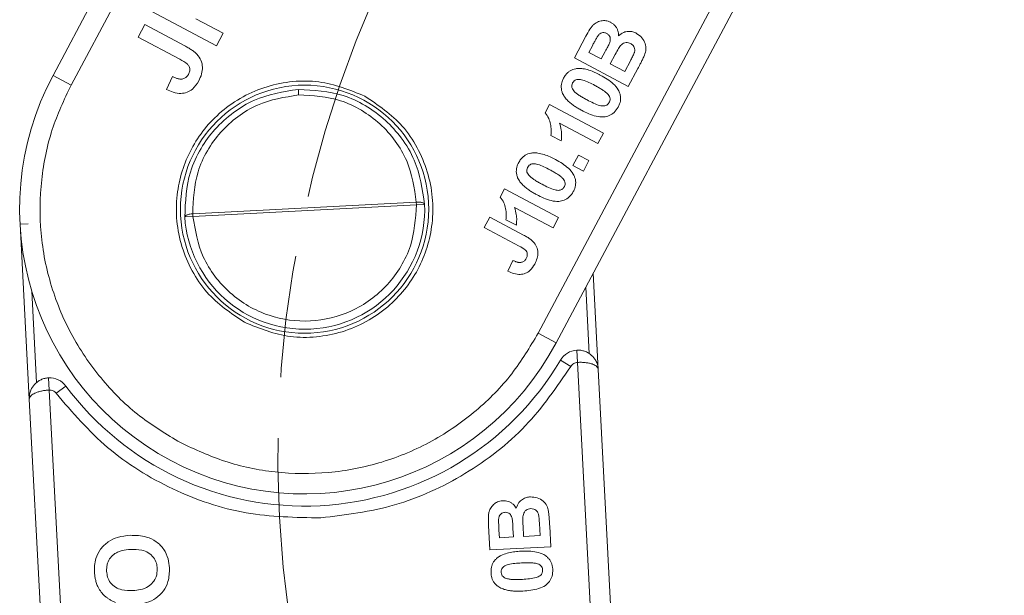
# Model space of a CAD drawing. Header units: millimetres. Extents: x 2698 to 3057, y -367 to -114.
# Tile 8 of 63: x 2795 to 2819, y -240 to -226. Entities that reach past the tile are written whole.
import ezdxf

# ---------------------------------------------------------------- set-up
doc = ezdxf.new("R2010")
doc.units = ezdxf.units.MM
doc.linetypes.add('ACAD_ISO08W100', pattern=[36, 24, -3, 6, -3])
doc.linetypes.add('CENTER', pattern=[0.6, 0.375, -0.075, 0.075, -0.075])
doc.layers.add('中心线', color=1, linetype='CENTER', lineweight=25)
doc.styles.get("Standard").update_dxf_attribs({"font": '仿宋_GB2312.ttf', "width": 0.8})
doc.dimstyles.new('ISO-10', dxfattribs={"dimtxt": 4, "dimasz": 2.5, "dimexe": 2, "dimexo": 0.625, "dimgap": 1.5, "dimtad": 1, "dimtoh": 1, "dimdsep": 46, "dimtxsty": 'Standard', "dimcen": 2.5, "dimadec": 0, "dimazin": 0, "dimtfac": 1, "dimtmove": 0, "dimatfit": 3, "dimfxl": 0, "dimarcsym": 0})

msp = doc.modelspace()

# ---------------------------------------------------------------- linework, layer by layer
at = {"color": 7, "linetype": 'Continuous', "lineweight": 15}
for p, q in [((2800.571, -217.567), (2795.553, -227.005)), ((2795.995, -227.239), (2801.107, -217.625)), ((2812.585, -223.729), (2807.473, -233.342)), ((2807.915, -233.577), (2812.933, -224.14)), ((2799.568, -226.271), (2797.978, -225.426)), ((2799.058, -225.608), (2799.73, -225.966)), ((2797.642, -226.058), (2797.805, -225.752)), ((2797.805, -225.752), (2798.807, -226.285)), ((2798.671, -226.605), (2797.642, -226.058)), ((2799.73, -225.966), (2799.568, -226.271)), ((2808.362, -226.572), (2808.646, -226.038)), ((2808.718, -226.434), (2808.804, -226.273)), ((2809.122, -226.412), (2809.024, -226.597)), ((2809.686, -227.276), (2808.362, -226.572)), ((2809.024, -226.597), (2808.718, -226.434)), ((2809.244, -226.714), (2809.365, -226.487)), ((2809.739, -226.644), (2809.601, -226.904)), ((2809.601, -226.904), (2809.244, -226.714)), ((2809.686, -227.276), (2809.925, -226.828)), ((2795.995, -227.239), (2795.553, -227.005)), ((2798.343, -227.345), (2798.485, -227.029)), ((2801.587, -227.481), (2801.58, -227.345)), ((2807.753, -227.718), (2807.644, -227.922)), ((2807.753, -227.718), (2809.077, -228.422)), ((2808.942, -228.677), (2807.999, -228.175)), ((2808.04, -228.611), (2807.785, -228.476)), ((2809.077, -228.422), (2808.942, -228.677)), ((2808.328, -229.216), (2808.463, -228.962)), ((2808.463, -228.962), (2808.718, -229.097)), ((2808.583, -229.352), (2808.328, -229.216)), ((2808.718, -229.097), (2808.583, -229.352)), ((2806.649, -229.794), (2806.54, -229.998)), ((2806.649, -229.794), (2807.973, -230.498)), ((2804.478, -230.116), (2798.986, -230.404)), ((2804.482, -230.18), (2798.99, -230.468)), ((2804.478, -230.116), (2804.482, -230.18)), ((2804.682, -230.172), (2804.482, -230.18)), ((2807.838, -230.752), (2806.895, -230.251)), ((2798.99, -230.468), (2798.79, -230.481)), ((2798.99, -230.468), (2798.986, -230.404)), ((2806.146, -230.74), (2806.281, -230.485)), ((2806.281, -230.485), (2807.116, -230.929)), ((2807.973, -230.498), (2807.838, -230.752)), ((2794.744, -230.657), (2794.943, -230.647)), ((2794.744, -230.657), (2794.969, -234.963)), ((2807.003, -231.196), (2806.146, -230.74)), ((2806.936, -230.687), (2806.681, -230.551)), ((2806.729, -231.813), (2806.848, -231.549)), ((2808.95, -234.23), (2808.826, -231.863)), ((2808.644, -232.206), (2808.729, -233.841)), ((2795.148, -234.553), (2795.03, -232.306)), ((2807.915, -233.577), (2807.473, -233.342)), ((2808.425, -233.757), (2808.44, -234.057)), ((2808.02, -234.002), (2808.278, -234.155)), ((2808.44, -234.057), (2809.01, -244.93)), ((2809.509, -244.904), (2808.95, -234.23)), ((2795.458, -234.737), (2795.442, -234.437)), ((2795.87, -234.639), (2795.629, -234.818)), ((2796.028, -245.611), (2795.458, -234.737)), ((2794.969, -234.963), (2795.529, -245.637)), ((2807.503, -238.021), (2807.518, -238.315)), ((2806.285, -238.669), (2806.253, -238.065)), ((2806.519, -238.368), (2806.51, -238.185)), ((2806.854, -238.141), (2806.865, -238.349)), ((2807.115, -238.336), (2807.101, -238.08)), ((2807.783, -238.59), (2807.756, -238.083)), ((2806.865, -238.349), (2806.519, -238.368)), ((2807.518, -238.315), (2807.115, -238.336)), ((2807.783, -238.59), (2806.285, -238.669))]:
    msp.add_line(p, q, dxfattribs=at)
msp.add_circle((2801.734, -230.291), 3.05, dxfattribs=at)
for centre, radius, start, end in [((2801.734, -230.291), 7, 152, 332), ((2801.734, -230.291), 2.95, 183.6871, 2.3129), ((2808.451, -234.256), 0.5, 93, 149.4427), ((2801.734, -230.291), 7.3, 216.5573, 329.4427), ((2795.469, -234.937), 0.5, 36.5573, 93)]:
    msp.add_arc(centre, radius, start, end, dxfattribs=at)
for points, knots in [([(2808.646, -226.038), (2808.678, -225.98), (2808.722, -225.898), (2808.79, -225.798), (2808.857, -225.729), (2808.955, -225.672), (2809.074, -225.649), (2809.178, -225.66), (2809.233, -225.686), (2809.255, -225.696)], [0, 0, 0, 0, 0.25234, 0.353042, 0.455868, 0.613158, 0.77046, 0.909852, 1, 1, 1, 1]), ([(2809.255, -225.696), (2809.275, -225.708), (2809.316, -225.732), (2809.365, -225.782), (2809.405, -225.839), (2809.432, -225.9), (2809.447, -225.964), (2809.447, -226.007), (2809.447, -226.028)], [0, 0, 0, 0, 0.172399, 0.3502072, 0.5158996, 0.6875344, 0.8409736, 1, 1, 1, 1]), ([(2809.447, -226.028), (2809.487, -225.996), (2809.558, -225.938), (2809.687, -225.913), (2809.797, -225.925), (2809.861, -225.955), (2809.889, -225.968)], [0, 0, 0, 0, 0.3189961, 0.5614747, 0.8036484, 1, 1, 1, 1]), ([(2808.804, -226.273), (2808.812, -226.258), (2808.827, -226.229), (2808.857, -226.174), (2808.885, -226.121), (2808.914, -226.072), (2808.929, -226.047), (2808.936, -226.035)], [0, 0, 0, 0, 0.1836, 0.367206, 0.683485, 0.841708, 1, 1, 1, 1]), ([(2808.936, -226.035), (2808.952, -226.014), (2808.979, -225.98), (2809.033, -225.953), (2809.082, -225.946), (2809.125, -225.955), (2809.148, -225.966), (2809.158, -225.971)], [0, 0, 0, 0, 0.303614, 0.497825, 0.692545, 0.875004, 1, 1, 1, 1]), ([(2809.158, -225.971), (2809.178, -225.985), (2809.213, -226.008), (2809.24, -226.061), (2809.248, -226.113), (2809.241, -226.163), (2809.23, -226.193), (2809.226, -226.206)], [0, 0, 0, 0, 0.268432, 0.453803, 0.638696, 0.851003, 1, 1, 1, 1]), ([(2809.889, -225.968), (2809.936, -226.001), (2810.029, -226.065), (2810.11, -226.21), (2810.131, -226.364), (2810.101, -226.456), (2810.086, -226.502)], [0, 0, 0, 0, 0.273543, 0.538525, 0.771893, 1, 1, 1, 1]), ([(2798.807, -226.285), (2798.836, -226.301), (2798.88, -226.325), (2798.937, -226.36), (2798.985, -226.391), (2799.038, -226.43), (2799.073, -226.463), (2799.09, -226.48)], [0, 0, 0, 0, 0.289318, 0.433974, 0.578818, 0.788596, 1, 1, 1, 1]), ([(2809.226, -226.206), (2809.219, -226.221), (2809.205, -226.252), (2809.18, -226.301), (2809.152, -226.355), (2809.132, -226.393), (2809.122, -226.412)], [0, 0, 0, 0, 0.216455, 0.433233, 0.716605, 1, 1, 1, 1]), ([(2809.365, -226.487), (2809.392, -226.438), (2809.438, -226.355), (2809.501, -226.256), (2809.568, -226.207), (2809.629, -226.189), (2809.69, -226.193), (2809.725, -226.209), (2809.742, -226.217)], [0, 0, 0, 0, 0.320671, 0.537349, 0.660051, 0.783678, 0.893223, 1, 1, 1, 1]), ([(2809.742, -226.217), (2809.766, -226.232), (2809.805, -226.257), (2809.837, -226.315), (2809.848, -226.372), (2809.842, -226.416), (2809.835, -226.441), (2809.834, -226.447)], [0, 0, 0, 0, 0.301028, 0.508382, 0.71537, 0.936658, 1, 1, 1, 1]), ([(2798.88, -226.975), (2798.893, -226.948), (2798.914, -226.902), (2798.918, -226.833), (2798.9, -226.774), (2798.822, -226.687), (2798.737, -226.641), (2798.671, -226.605)], [0, 0, 0, 0, 0.18477, 0.299721, 0.415218, 0.548197, 1, 1, 1, 1]), ([(2799.09, -226.48), (2799.127, -226.528), (2799.199, -226.622), (2799.234, -226.798), (2799.21, -226.974), (2799.16, -227.08), (2799.134, -227.136)], [0, 0, 0, 0, 0.252615, 0.502607, 0.739519, 1, 1, 1, 1]), ([(2809.834, -226.447), (2809.827, -226.463), (2809.814, -226.497), (2809.79, -226.546), (2809.765, -226.595), (2809.748, -226.628), (2809.739, -226.644)], [0, 0, 0, 0, 0.248437, 0.498224, 0.749082, 1, 1, 1, 1]), ([(2810.086, -226.502), (2810.08, -226.517), (2810.066, -226.548), (2810.037, -226.608), (2810.003, -226.677), (2809.963, -226.755), (2809.937, -226.803), (2809.925, -226.828)], [0, 0, 0, 0, 0.137451, 0.275017, 0.549913, 0.774954, 1, 1, 1, 1]), ([(2808.098, -227.068), (2808.106, -227.054), (2808.122, -227.025), (2808.156, -226.978), (2808.2, -226.93), (2808.259, -226.887), (2808.324, -226.855), (2808.371, -226.843), (2808.395, -226.838)], [0, 0, 0, 0, 0.128333, 0.257433, 0.440518, 0.629161, 0.811609, 1, 1, 1, 1]), ([(2808.395, -226.838), (2808.424, -226.834), (2808.481, -226.826), (2808.591, -226.836), (2808.722, -226.868), (2808.843, -226.915), (2808.935, -226.959), (2808.978, -226.981), (2808.999, -226.992)], [0, 0, 0, 0, 0.135635, 0.274835, 0.519526, 0.769892, 0.884878, 1, 1, 1, 1]), ([(2799.134, -227.136), (2799.087, -227.209), (2799.014, -227.326), (2798.849, -227.423), (2798.684, -227.454), (2798.508, -227.424), (2798.397, -227.371), (2798.343, -227.345)], [0, 0, 0, 0, 0.2756226, 0.4386582, 0.6018594, 0.8082554, 1, 1, 1, 1]), ([(2798.485, -227.029), (2798.498, -227.035), (2798.523, -227.046), (2798.56, -227.062), (2798.596, -227.074), (2798.631, -227.085), (2798.667, -227.092), (2798.692, -227.092), (2798.705, -227.092)], [0, 0, 0, 0, 0.180506, 0.361241, 0.518043, 0.675328, 0.83608, 1, 1, 1, 1]), ([(2803.213, -227.51), (2802.843, -227.361), (2802.273, -227.132), (2801.44, -227.133), (2800.807, -227.258), (2800.21, -227.508), (2799.53, -227.978), (2798.885, -228.776), (2798.584, -229.757), (2798.574, -230.584), (2798.701, -231.218), (2798.952, -231.813), (2799.416, -232.504), (2799.925, -232.849), (2800.255, -233.072)], [0, 0, 0, 0, 0.119721, 0.184834, 0.25, 0.315112, 0.380279, 0.5, 0.619721, 0.684834, 0.75, 0.815112, 0.880279, 1, 1, 1, 1]), ([(2798.705, -227.092), (2798.719, -227.091), (2798.746, -227.088), (2798.785, -227.074), (2798.819, -227.052), (2798.845, -227.027), (2798.865, -227), (2798.875, -226.984), (2798.88, -226.975)], [0, 0, 0, 0, 0.186791, 0.379199, 0.55517, 0.738578, 0.868367, 1, 1, 1, 1]), ([(2808.072, -227.442), (2808.063, -227.418), (2808.045, -227.369), (2808.037, -227.292), (2808.043, -227.218), (2808.059, -227.157), (2808.078, -227.107), (2808.091, -227.081), (2808.098, -227.068)], [0, 0, 0, 0, 0.198788, 0.404189, 0.586557, 0.774505, 0.886891, 1, 1, 1, 1]), ([(2808.319, -227.186), (2808.331, -227.168), (2808.352, -227.136), (2808.399, -227.107), (2808.472, -227.094), (2808.583, -227.113), (2808.719, -227.172), (2808.816, -227.222), (2808.864, -227.247)], [0, 0, 0, 0, 0.104756, 0.185457, 0.266418, 0.46589, 0.731119, 1, 1, 1, 1]), ([(2808.999, -226.992), (2809.058, -227.025), (2809.17, -227.088), (2809.322, -227.205), (2809.421, -227.315), (2809.457, -227.39), (2809.465, -227.408)], [0, 0, 0, 0, 0.315332, 0.60954, 0.905311, 1, 1, 1, 1]), ([(2798.682, -236.03), (2798.342, -235.825), (2797.642, -235.404), (2796.742, -234.516), (2795.995, -233.439), (2795.474, -232.205), (2795.215, -230.89), (2795.233, -229.58), (2795.482, -228.341), (2795.827, -227.599), (2795.995, -227.239)], [0, 0, 0, 0, 0.116516, 0.2400113, 0.3686408, 0.5, 0.6313592, 0.7599887, 0.883484, 1, 1, 1, 1]), ([(2798.79, -230.481), (2798.806, -230.106), (2798.83, -229.518), (2799.164, -228.805), (2799.522, -228.307), (2799.967, -227.905), (2800.636, -227.497), (2801.208, -227.405), (2801.58, -227.345)], [0, 0, 0, 0, 0.244558, 0.383693, 0.507736, 0.640415, 0.766061, 1, 1, 1, 1]), ([(2801.58, -227.345), (2801.956, -227.366), (2802.534, -227.397), (2803.242, -227.733), (2803.726, -228.087), (2804.135, -228.544), (2804.541, -229.219), (2804.627, -229.801), (2804.682, -230.172)], [0, 0, 0, 0, 0.233939, 0.359576, 0.492264, 0.616298, 0.755442, 1, 1, 1, 1]), ([(2808.369, -227.405), (2808.355, -227.39), (2808.326, -227.36), (2808.298, -227.304), (2808.296, -227.246), (2808.308, -227.207), (2808.317, -227.189), (2808.319, -227.186)], [0, 0, 0, 0, 0.25457, 0.512358, 0.744117, 0.959931, 1, 1, 1, 1]), ([(2808.864, -227.247), (2808.893, -227.263), (2808.937, -227.287), (2808.995, -227.32), (2809.046, -227.352), (2809.106, -227.391), (2809.148, -227.427), (2809.168, -227.445)], [0, 0, 0, 0, 0.274633, 0.411949, 0.549338, 0.773806, 1, 1, 1, 1]), ([(2798.986, -230.404), (2799.001, -230.054), (2799.024, -229.517), (2799.328, -228.85), (2799.659, -228.388), (2800.079, -228.005), (2800.703, -227.624), (2801.24, -227.537), (2801.587, -227.481)], [0, 0, 0, 0, 0.24529, 0.377665, 0.50884, 0.638465, 0.766844, 1, 1, 1, 1]), ([(2800.255, -233.072), (2800.625, -233.221), (2801.195, -233.45), (2802.028, -233.449), (2802.661, -233.324), (2803.258, -233.074), (2803.938, -232.604), (2804.583, -231.806), (2804.884, -230.825), (2804.894, -229.998), (2804.767, -229.363), (2804.516, -228.769), (2804.052, -228.078), (2803.543, -227.733), (2803.213, -227.51)], [0, 0, 0, 0, 0.119721, 0.184834, 0.25, 0.315112, 0.380279, 0.5, 0.619721, 0.684834, 0.75, 0.815112, 0.880279, 1, 1, 1, 1]), ([(2801.587, -227.481), (2801.937, -227.5), (2802.481, -227.53), (2803.141, -227.844), (2803.598, -228.182), (2803.976, -228.606), (2804.349, -229.238), (2804.427, -229.77), (2804.478, -230.116)], [0, 0, 0, 0, 0.233156, 0.361419, 0.49116, 0.622216, 0.75471, 1, 1, 1, 1]), ([(2808.536, -227.857), (2808.507, -227.841), (2808.448, -227.809), (2808.363, -227.754), (2808.279, -227.694), (2808.199, -227.623), (2808.124, -227.542), (2808.09, -227.475), (2808.072, -227.442)], [0, 0, 0, 0, 0.157873, 0.316094, 0.480864, 0.646911, 0.820617, 1, 1, 1, 1]), ([(2808.674, -227.604), (2808.645, -227.588), (2808.601, -227.564), (2808.543, -227.53), (2808.492, -227.498), (2808.431, -227.459), (2808.39, -227.423), (2808.369, -227.405)], [0, 0, 0, 0, 0.273739, 0.410607, 0.547546, 0.772914, 1, 1, 1, 1]), ([(2809.219, -227.664), (2809.206, -227.683), (2809.185, -227.714), (2809.138, -227.744), (2809.072, -227.755), (2808.966, -227.741), (2808.828, -227.683), (2808.726, -227.63), (2808.674, -227.604)], [0, 0, 0, 0, 0.107873, 0.187625, 0.267851, 0.429991, 0.712205, 1, 1, 1, 1]), ([(2809.168, -227.445), (2809.182, -227.46), (2809.211, -227.49), (2809.239, -227.545), (2809.241, -227.604), (2809.229, -227.642), (2809.22, -227.661), (2809.219, -227.664)], [0, 0, 0, 0, 0.254136, 0.511473, 0.743296, 0.955163, 1, 1, 1, 1]), ([(2809.465, -227.408), (2809.474, -227.432), (2809.493, -227.481), (2809.501, -227.557), (2809.495, -227.632), (2809.478, -227.693), (2809.459, -227.743), (2809.446, -227.769), (2809.439, -227.782)], [0, 0, 0, 0, 0.198198, 0.402912, 0.587132, 0.777233, 0.888271, 1, 1, 1, 1]), ([(2809.439, -227.782), (2809.409, -227.829), (2809.352, -227.916), (2809.221, -227.996), (2809.069, -228.034), (2808.894, -228.009), (2808.712, -227.946), (2808.595, -227.887), (2808.536, -227.857)], [0, 0, 0, 0, 0.163542, 0.300556, 0.437178, 0.616694, 0.806563, 1, 1, 1, 1]), ([(2807.785, -228.476), (2807.789, -228.43), (2807.797, -228.338), (2807.777, -228.197), (2807.74, -228.049), (2807.677, -227.965), (2807.644, -227.922)], [0, 0, 0, 0, 0.2319907, 0.4706078, 0.7255239, 1, 1, 1, 1]), ([(2807.999, -228.175), (2808.014, -228.231), (2808.042, -228.33), (2808.052, -228.478), (2808.044, -228.566), (2808.04, -228.611)], [0, 0, 0, 0, 0.394361, 0.694301, 1, 1, 1, 1]), ([(2806.994, -229.144), (2807.002, -229.13), (2807.019, -229.1), (2807.052, -229.054), (2807.097, -229.006), (2807.155, -228.963), (2807.221, -228.93), (2807.268, -228.919), (2807.291, -228.913)], [0, 0, 0, 0, 0.128333, 0.257433, 0.440518, 0.629161, 0.811609, 1, 1, 1, 1]), ([(2807.291, -228.913), (2807.32, -228.91), (2807.378, -228.902), (2807.488, -228.912), (2807.619, -228.944), (2807.739, -228.991), (2807.831, -229.034), (2807.874, -229.057), (2807.896, -229.068)], [0, 0, 0, 0, 0.135635, 0.274835, 0.519526, 0.769892, 0.884878, 1, 1, 1, 1]), ([(2807.896, -229.068), (2807.954, -229.101), (2808.066, -229.164), (2808.218, -229.281), (2808.317, -229.391), (2808.353, -229.466), (2808.362, -229.484)], [0, 0, 0, 0, 0.315332, 0.60954, 0.905311, 1, 1, 1, 1]), ([(2806.968, -229.518), (2806.959, -229.493), (2806.941, -229.444), (2806.933, -229.368), (2806.939, -229.294), (2806.955, -229.233), (2806.975, -229.183), (2806.988, -229.157), (2806.994, -229.144)], [0, 0, 0, 0, 0.198788, 0.404189, 0.586557, 0.774505, 0.886891, 1, 1, 1, 1]), ([(2807.265, -229.48), (2807.251, -229.465), (2807.222, -229.435), (2807.194, -229.38), (2807.192, -229.321), (2807.205, -229.283), (2807.214, -229.264), (2807.215, -229.261)], [0, 0, 0, 0, 0.2545705, 0.512358, 0.744117, 0.9599312, 1, 1, 1, 1]), ([(2807.215, -229.261), (2807.227, -229.244), (2807.248, -229.212), (2807.295, -229.183), (2807.368, -229.169), (2807.479, -229.189), (2807.616, -229.248), (2807.712, -229.298), (2807.76, -229.323)], [0, 0, 0, 0, 0.104756, 0.185457, 0.266418, 0.46589, 0.731119, 1, 1, 1, 1]), ([(2807.76, -229.323), (2807.789, -229.339), (2807.833, -229.362), (2807.891, -229.396), (2807.943, -229.428), (2808.003, -229.467), (2808.044, -229.503), (2808.065, -229.521)], [0, 0, 0, 0, 0.274633, 0.411949, 0.549338, 0.773806, 1, 1, 1, 1]), ([(2807.433, -229.933), (2807.403, -229.917), (2807.345, -229.884), (2807.259, -229.83), (2807.175, -229.77), (2807.095, -229.699), (2807.021, -229.618), (2806.986, -229.551), (2806.968, -229.518)], [0, 0, 0, 0, 0.157873, 0.316094, 0.480864, 0.646911, 0.820617, 1, 1, 1, 1]), ([(2807.571, -229.679), (2807.541, -229.663), (2807.497, -229.639), (2807.44, -229.606), (2807.388, -229.574), (2807.328, -229.535), (2807.286, -229.499), (2807.265, -229.48)], [0, 0, 0, 0, 0.273739, 0.410607, 0.547546, 0.772914, 1, 1, 1, 1]), ([(2808.065, -229.521), (2808.079, -229.536), (2808.107, -229.566), (2808.135, -229.621), (2808.137, -229.68), (2808.125, -229.718), (2808.116, -229.737), (2808.115, -229.74)], [0, 0, 0, 0, 0.2541356, 0.511473, 0.7432956, 0.9551627, 1, 1, 1, 1]), ([(2808.362, -229.484), (2808.371, -229.508), (2808.389, -229.557), (2808.397, -229.633), (2808.391, -229.708), (2808.375, -229.769), (2808.355, -229.819), (2808.342, -229.844), (2808.336, -229.857)], [0, 0, 0, 0, 0.198198, 0.402912, 0.587132, 0.777233, 0.888271, 1, 1, 1, 1]), ([(2808.115, -229.74), (2808.103, -229.758), (2808.081, -229.79), (2808.034, -229.82), (2807.969, -229.831), (2807.862, -229.817), (2807.725, -229.759), (2807.622, -229.706), (2807.571, -229.679)], [0, 0, 0, 0, 0.107873, 0.187625, 0.267851, 0.429991, 0.712205, 1, 1, 1, 1]), ([(2806.681, -230.551), (2806.685, -230.506), (2806.693, -230.414), (2806.673, -230.273), (2806.636, -230.125), (2806.573, -230.041), (2806.54, -229.998)], [0, 0, 0, 0, 0.231991, 0.470608, 0.725524, 1, 1, 1, 1]), ([(2808.336, -229.857), (2808.305, -229.905), (2808.249, -229.992), (2808.117, -230.072), (2807.965, -230.11), (2807.723, -230.076), (2807.55, -229.991), (2807.433, -229.933)], [0, 0, 0, 0, 0.163658, 0.30077, 0.437488, 0.617131, 1, 1, 1, 1]), ([(2804.482, -230.18), (2804.459, -230.524), (2804.424, -231.056), (2804.113, -231.707), (2803.781, -232.156), (2803.364, -232.53), (2802.745, -232.89), (2801.881, -233.103), (2801, -232.981), (2800.347, -232.688), (2799.893, -232.359), (2799.516, -231.947), (2799.138, -231.333), (2799.048, -230.808), (2798.99, -230.468)], [0, 0, 0, 0, 0.119804, 0.184934, 0.25, 0.315129, 0.380196, 0.5, 0.619804, 0.684934, 0.75, 0.815129, 0.880196, 1, 1, 1, 1]), ([(2804.478, -230.116), (2804.504, -230.116), (2804.543, -230.115), (2804.59, -230.121), (2804.628, -230.13), (2804.658, -230.142), (2804.678, -230.157), (2804.68, -230.167), (2804.682, -230.172)], [0, 0, 0, 0, 0.24107, 0.367988, 0.499828, 0.704353, 0.840888, 1, 1, 1, 1]), ([(2806.895, -230.251), (2806.911, -230.307), (2806.938, -230.406), (2806.949, -230.553), (2806.94, -230.642), (2806.936, -230.687)], [0, 0, 0, 0, 0.3943608, 0.6943009, 1, 1, 1, 1]), ([(2798.79, -230.481), (2798.791, -230.475), (2798.793, -230.465), (2798.811, -230.448), (2798.839, -230.433), (2798.876, -230.421), (2798.922, -230.41), (2798.961, -230.406), (2798.986, -230.404)], [0, 0, 0, 0, 0.159136, 0.295678, 0.500172, 0.632027, 0.75895, 1, 1, 1, 1]), ([(2807.116, -230.929), (2807.131, -230.937), (2807.16, -230.953), (2807.202, -230.978), (2807.243, -231.003), (2807.281, -231.031), (2807.318, -231.059), (2807.341, -231.081), (2807.352, -231.092)], [0, 0, 0, 0, 0.17356, 0.347204, 0.509111, 0.671402, 0.835171, 1, 1, 1, 1]), ([(2807.176, -231.505), (2807.187, -231.482), (2807.205, -231.444), (2807.208, -231.386), (2807.194, -231.337), (2807.128, -231.265), (2807.057, -231.226), (2807.003, -231.196)], [0, 0, 0, 0, 0.18477, 0.299721, 0.415218, 0.548197, 1, 1, 1, 1]), ([(2807.352, -231.092), (2807.382, -231.131), (2807.443, -231.21), (2807.472, -231.356), (2807.453, -231.503), (2807.411, -231.592), (2807.388, -231.639)], [0, 0, 0, 0, 0.250131, 0.500424, 0.737579, 1, 1, 1, 1]), ([(2807.031, -231.602), (2807.042, -231.601), (2807.065, -231.598), (2807.098, -231.587), (2807.126, -231.568), (2807.148, -231.547), (2807.165, -231.526), (2807.173, -231.512), (2807.176, -231.505)], [0, 0, 0, 0, 0.186791, 0.379199, 0.55517, 0.738578, 0.868367, 1, 1, 1, 1]), ([(2807.388, -231.639), (2807.352, -231.696), (2807.293, -231.791), (2807.16, -231.874), (2807.024, -231.903), (2806.874, -231.881), (2806.778, -231.836), (2806.729, -231.813)], [0, 0, 0, 0, 0.260797, 0.425867, 0.59129, 0.792805, 1, 1, 1, 1]), ([(2806.848, -231.549), (2806.858, -231.554), (2806.879, -231.564), (2806.91, -231.577), (2806.94, -231.587), (2806.969, -231.596), (2807, -231.602), (2807.02, -231.602), (2807.031, -231.602)], [0, 0, 0, 0, 0.180506, 0.361241, 0.518043, 0.675328, 0.83608, 1, 1, 1, 1]), ([(2807.473, -233.342), (2807.268, -233.683), (2806.847, -234.383), (2805.959, -235.283), (2804.882, -236.03), (2803.648, -236.551), (2802.333, -236.809), (2801.023, -236.792), (2799.784, -236.543), (2799.042, -236.198), (2798.682, -236.03)], [0, 0, 0, 0, 0.116516, 0.240011, 0.368641, 0.5, 0.631359, 0.759989, 0.883484, 1, 1, 1, 1]), ([(2808.425, -233.757), (2808.456, -233.757), (2808.52, -233.757), (2808.615, -233.781), (2808.706, -233.822), (2808.806, -233.895), (2808.883, -233.994), (2808.936, -234.115), (2808.945, -234.19), (2808.95, -234.23)], [0, 0, 0, 0, 0.11557, 0.23511, 0.359234, 0.48849, 0.700997, 0.839753, 1, 1, 1, 1]), ([(2802.132, -237.88), (2802.743, -237.805), (2803.985, -237.653), (2805.71, -236.85), (2807.219, -235.693), (2807.929, -234.662), (2808.278, -234.155)], [0, 0, 0, 0, 0.2461706, 0.5, 0.7538294, 1, 1, 1, 1]), ([(2808.278, -234.155), (2808.288, -234.141), (2808.306, -234.114), (2808.346, -234.084), (2808.391, -234.063), (2808.424, -234.059), (2808.44, -234.057)], [0, 0, 0, 0, 0.2492266, 0.4999529, 0.7492347, 1, 1, 1, 1]), ([(2808.95, -234.23), (2808.946, -234.214), (2808.94, -234.185), (2808.891, -234.139), (2808.816, -234.1), (2808.719, -234.074), (2808.63, -234.061), (2808.536, -234.054), (2808.472, -234.056), (2808.44, -234.057)], [0, 0, 0, 0, 0.160221, 0.298967, 0.511509, 0.64075, 0.764869, 0.884415, 1, 1, 1, 1]), ([(2794.969, -234.963), (2794.97, -234.922), (2794.971, -234.847), (2795.011, -234.721), (2795.078, -234.615), (2795.169, -234.532), (2795.256, -234.481), (2795.347, -234.448), (2795.411, -234.441), (2795.442, -234.437)], [0, 0, 0, 0, 0.160221, 0.298967, 0.511509, 0.64075, 0.764869, 0.884415, 1, 1, 1, 1]), ([(2795.458, -234.737), (2795.427, -234.739), (2795.363, -234.744), (2795.27, -234.761), (2795.183, -234.784), (2795.089, -234.819), (2795.019, -234.866), (2794.975, -234.917), (2794.971, -234.947), (2794.969, -234.963)], [0, 0, 0, 0, 0.11557, 0.23511, 0.359234, 0.48849, 0.700997, 0.839753, 1, 1, 1, 1]), ([(2795.458, -234.737), (2795.474, -234.737), (2795.507, -234.738), (2795.554, -234.754), (2795.597, -234.78), (2795.618, -234.805), (2795.629, -234.818)], [0, 0, 0, 0, 0.249227, 0.499953, 0.749235, 1, 1, 1, 1]), ([(2795.629, -234.818), (2796.03, -235.286), (2796.844, -236.236), (2798.466, -237.229), (2800.264, -237.848), (2801.516, -237.87), (2802.132, -237.88)], [0, 0, 0, 0, 0.246171, 0.5, 0.753829, 1, 1, 1, 1]), ([(2806.253, -238.065), (2806.25, -237.999), (2806.247, -237.905), (2806.253, -237.785), (2806.275, -237.691), (2806.33, -237.593), (2806.42, -237.511), (2806.515, -237.467), (2806.575, -237.461), (2806.599, -237.458)], [0, 0, 0, 0, 0.25234, 0.353042, 0.455868, 0.613158, 0.77046, 0.909852, 1, 1, 1, 1]), ([(2806.599, -237.458), (2806.623, -237.458), (2806.67, -237.458), (2806.738, -237.475), (2806.802, -237.504), (2806.856, -237.542), (2806.902, -237.589), (2806.924, -237.626), (2806.935, -237.644)], [0, 0, 0, 0, 0.172399, 0.350207, 0.5159, 0.687534, 0.840974, 1, 1, 1, 1]), ([(2806.935, -237.644), (2806.952, -237.595), (2806.983, -237.51), (2807.081, -237.422), (2807.182, -237.376), (2807.252, -237.368), (2807.283, -237.365)], [0, 0, 0, 0, 0.3189961, 0.5614747, 0.8036484, 1, 1, 1, 1]), ([(2807.283, -237.365), (2807.34, -237.369), (2807.453, -237.376), (2807.597, -237.458), (2807.694, -237.579), (2807.716, -237.674), (2807.727, -237.721)], [0, 0, 0, 0, 0.2735428, 0.5385255, 0.7718929, 1, 1, 1, 1]), ([(2806.501, -237.913), (2806.504, -237.887), (2806.509, -237.844), (2806.541, -237.793), (2806.58, -237.762), (2806.621, -237.747), (2806.647, -237.745), (2806.658, -237.744)], [0, 0, 0, 0, 0.303614, 0.497825, 0.692545, 0.875004, 1, 1, 1, 1]), ([(2806.658, -237.744), (2806.682, -237.745), (2806.724, -237.747), (2806.774, -237.779), (2806.808, -237.82), (2806.828, -237.865), (2806.834, -237.897), (2806.837, -237.91)], [0, 0, 0, 0, 0.268432, 0.453803, 0.638696, 0.851003, 1, 1, 1, 1]), ([(2807.101, -238.08), (2807.099, -238.024), (2807.095, -237.929), (2807.099, -237.812), (2807.13, -237.735), (2807.174, -237.688), (2807.228, -237.66), (2807.266, -237.655), (2807.285, -237.653)], [0, 0, 0, 0, 0.320671, 0.537349, 0.660051, 0.783678, 0.893223, 1, 1, 1, 1]), ([(2807.285, -237.653), (2807.313, -237.654), (2807.359, -237.655), (2807.417, -237.688), (2807.455, -237.732), (2807.474, -237.773), (2807.48, -237.798), (2807.482, -237.803)], [0, 0, 0, 0, 0.301028, 0.508382, 0.71537, 0.936658, 1, 1, 1, 1]), ([(2807.727, -237.721), (2807.729, -237.737), (2807.733, -237.77), (2807.739, -237.837), (2807.745, -237.914), (2807.751, -238.001), (2807.754, -238.056), (2807.756, -238.083)], [0, 0, 0, 0, 0.137451, 0.275017, 0.549913, 0.774954, 1, 1, 1, 1]), ([(2806.51, -238.185), (2806.509, -238.168), (2806.507, -238.135), (2806.504, -238.073), (2806.502, -238.013), (2806.5, -237.956), (2806.5, -237.927), (2806.501, -237.913)], [0, 0, 0, 0, 0.1836, 0.367206, 0.683485, 0.841708, 1, 1, 1, 1]), ([(2806.837, -237.91), (2806.839, -237.927), (2806.843, -237.96), (2806.847, -238.015), (2806.851, -238.075), (2806.853, -238.119), (2806.854, -238.141)], [0, 0, 0, 0, 0.216455, 0.433233, 0.716605, 1, 1, 1, 1]), ([(2807.482, -237.803), (2807.485, -237.821), (2807.491, -237.857), (2807.496, -237.912), (2807.5, -237.966), (2807.502, -238.003), (2807.503, -238.021)], [0, 0, 0, 0, 0.248437, 0.498224, 0.749082, 1, 1, 1, 1]), ([(2796.571, -239.213), (2796.57, -239.158), (2796.568, -239.047), (2796.606, -238.852), (2796.709, -238.642), (2796.899, -238.46), (2797.155, -238.341), (2797.346, -238.32), (2797.45, -238.309)], [0, 0, 0, 0, 0.115686, 0.234115, 0.41615, 0.598228, 0.779157, 1, 1, 1, 1]), ([(2797.45, -238.309), (2797.587, -238.312), (2797.812, -238.315), (2798.098, -238.454), (2798.284, -238.645), (2798.39, -238.877), (2798.406, -239.037), (2798.414, -239.111)], [0, 0, 0, 0, 0.285867, 0.472386, 0.659209, 0.841724, 1, 1, 1, 1]), ([(2796.87, -239.193), (2796.87, -239.16), (2796.869, -239.092), (2796.894, -238.976), (2796.959, -238.856), (2797.057, -238.766), (2797.159, -238.714), (2797.286, -238.671), (2797.389, -238.662), (2797.46, -238.655)], [0, 0, 0, 0, 0.11085, 0.2248, 0.390073, 0.555025, 0.658681, 0.765256, 1, 1, 1, 1]), ([(2797.46, -238.655), (2797.551, -238.655), (2797.701, -238.655), (2797.898, -238.731), (2798.025, -238.846), (2798.099, -238.987), (2798.11, -239.084), (2798.115, -239.128)], [0, 0, 0, 0, 0.299277, 0.48955, 0.681144, 0.854685, 1, 1, 1, 1]), ([(2806.45, -238.88), (2806.473, -238.862), (2806.518, -238.825), (2806.618, -238.777), (2806.746, -238.737), (2806.874, -238.716), (2806.975, -238.705), (2807.023, -238.702), (2807.048, -238.701)], [0, 0, 0, 0, 0.135635, 0.2748349, 0.5195262, 0.7698916, 0.8848781, 1, 1, 1, 1]), ([(2807.048, -238.701), (2807.115, -238.699), (2807.244, -238.695), (2807.434, -238.717), (2807.575, -238.761), (2807.645, -238.806), (2807.661, -238.817)], [0, 0, 0, 0, 0.315332, 0.60954, 0.905311, 1, 1, 1, 1]), ([(2806.314, -239.23), (2806.314, -239.214), (2806.313, -239.18), (2806.318, -239.123), (2806.331, -239.059), (2806.359, -238.992), (2806.398, -238.931), (2806.433, -238.897), (2806.45, -238.88)], [0, 0, 0, 0, 0.1283328, 0.2574326, 0.440518, 0.6291612, 0.8116088, 1, 1, 1, 1]), ([(2806.564, -239.217), (2806.565, -239.196), (2806.567, -239.158), (2806.592, -239.108), (2806.648, -239.059), (2806.753, -239.019), (2806.9, -238.999), (2807.008, -238.992), (2807.063, -238.989)], [0, 0, 0, 0, 0.104756, 0.185457, 0.266418, 0.46589, 0.731119, 1, 1, 1, 1]), ([(2807.063, -238.989), (2807.096, -238.988), (2807.146, -238.985), (2807.213, -238.984), (2807.273, -238.985), (2807.345, -238.988), (2807.399, -238.997), (2807.426, -239.002)], [0, 0, 0, 0, 0.274633, 0.411949, 0.549338, 0.773806, 1, 1, 1, 1]), ([(2807.426, -239.002), (2807.446, -239.008), (2807.486, -239.019), (2807.538, -239.052), (2807.57, -239.101), (2807.579, -239.14), (2807.581, -239.16), (2807.582, -239.164)], [0, 0, 0, 0, 0.254136, 0.511473, 0.743296, 0.955163, 1, 1, 1, 1]), ([(2807.661, -238.817), (2807.681, -238.833), (2807.722, -238.866), (2807.768, -238.927), (2807.802, -238.994), (2807.819, -239.055), (2807.828, -239.108), (2807.83, -239.136), (2807.831, -239.151)], [0, 0, 0, 0, 0.198198, 0.402912, 0.587132, 0.777233, 0.888271, 1, 1, 1, 1]), ([(2796.661, -239.588), (2796.654, -239.573), (2796.64, -239.543), (2796.622, -239.496), (2796.608, -239.448), (2796.592, -239.385), (2796.577, -239.307), (2796.573, -239.244), (2796.571, -239.213)], [0, 0, 0, 0, 0.128731, 0.257866, 0.386626, 0.515715, 0.756976, 1, 1, 1, 1]), ([(2797.518, -239.669), (2797.425, -239.669), (2797.277, -239.67), (2797.084, -239.595), (2796.962, -239.483), (2796.887, -239.342), (2796.876, -239.241), (2796.87, -239.193)], [0, 0, 0, 0, 0.3031124, 0.4857467, 0.6694826, 0.8397141, 1, 1, 1, 1]), ([(2798.115, -239.128), (2798.111, -239.196), (2798.106, -239.318), (2798.015, -239.47), (2797.884, -239.586), (2797.709, -239.651), (2797.58, -239.663), (2797.518, -239.669)], [0, 0, 0, 0, 0.223725, 0.396484, 0.568818, 0.795185, 1, 1, 1, 1]), ([(2798.414, -239.111), (2798.411, -239.226), (2798.406, -239.426), (2798.275, -239.686), (2798.088, -239.865), (2797.837, -239.984), (2797.65, -240.003), (2797.548, -240.014)], [0, 0, 0, 0, 0.24017, 0.421217, 0.602249, 0.783608, 1, 1, 1, 1]), ([(2806.484, -239.564), (2806.464, -239.548), (2806.423, -239.515), (2806.377, -239.454), (2806.344, -239.387), (2806.326, -239.327), (2806.317, -239.274), (2806.315, -239.245), (2806.314, -239.23)], [0, 0, 0, 0, 0.198788, 0.404189, 0.586557, 0.774505, 0.886891, 1, 1, 1, 1]), ([(2806.72, -239.379), (2806.7, -239.374), (2806.66, -239.362), (2806.607, -239.33), (2806.575, -239.28), (2806.566, -239.241), (2806.564, -239.221), (2806.564, -239.217)], [0, 0, 0, 0, 0.25457, 0.512358, 0.744117, 0.959931, 1, 1, 1, 1]), ([(2807.582, -239.164), (2807.581, -239.186), (2807.579, -239.224), (2807.554, -239.274), (2807.503, -239.317), (2807.405, -239.36), (2807.257, -239.381), (2807.142, -239.388), (2807.084, -239.392)], [0, 0, 0, 0, 0.1078728, 0.1876251, 0.2678514, 0.4299906, 0.7122047, 1, 1, 1, 1]), ([(2807.831, -239.151), (2807.83, -239.207), (2807.826, -239.311), (2807.755, -239.447), (2807.644, -239.558), (2807.481, -239.627), (2807.293, -239.666), (2807.162, -239.676), (2807.096, -239.68)], [0, 0, 0, 0, 0.163542, 0.300556, 0.437178, 0.616694, 0.806563, 1, 1, 1, 1]), ([(2807.084, -239.392), (2807.051, -239.394), (2807.001, -239.396), (2806.934, -239.397), (2806.873, -239.396), (2806.801, -239.394), (2806.747, -239.384), (2806.72, -239.379)], [0, 0, 0, 0, 0.2737388, 0.4106072, 0.5475464, 0.7729143, 1, 1, 1, 1]), ([(2797.087, -239.958), (2797.063, -239.948), (2797.016, -239.929), (2796.949, -239.892), (2796.887, -239.85), (2796.813, -239.791), (2796.73, -239.708), (2796.684, -239.629), (2796.661, -239.588)], [0, 0, 0, 0, 0.133073, 0.266997, 0.39515, 0.524204, 0.757496, 1, 1, 1, 1]), ([(2807.096, -239.68), (2807.063, -239.682), (2806.996, -239.684), (2806.894, -239.682), (2806.791, -239.673), (2806.687, -239.654), (2806.581, -239.623), (2806.517, -239.584), (2806.484, -239.564)], [0, 0, 0, 0, 0.157873, 0.316094, 0.480864, 0.646911, 0.820617, 1, 1, 1, 1])]:
    msp.add_open_spline(points, degree=3, knots=knots, dxfattribs=at)
at = {"layer": '中心线', "linetype": 'ACAD_ISO08W100', "lineweight": 13, "ltscale": 0.5}
msp.add_arc((2829.135, -236.367), 28.058, 105.5674, 260.5624, dxfattribs=at)

# ---------------------------------------------------------------- leaders
at = {"color": 5, "lineweight": 9}
msp.add_leader([(2807.091, -253.725), (2829.135, -236.367), (2846.576, -236.367)], dimstyle='ISO-10', override={"dimgap": 1.5, "dimtad": 0}, dxfattribs=at)

doc.saveas('drawing.dxf')
